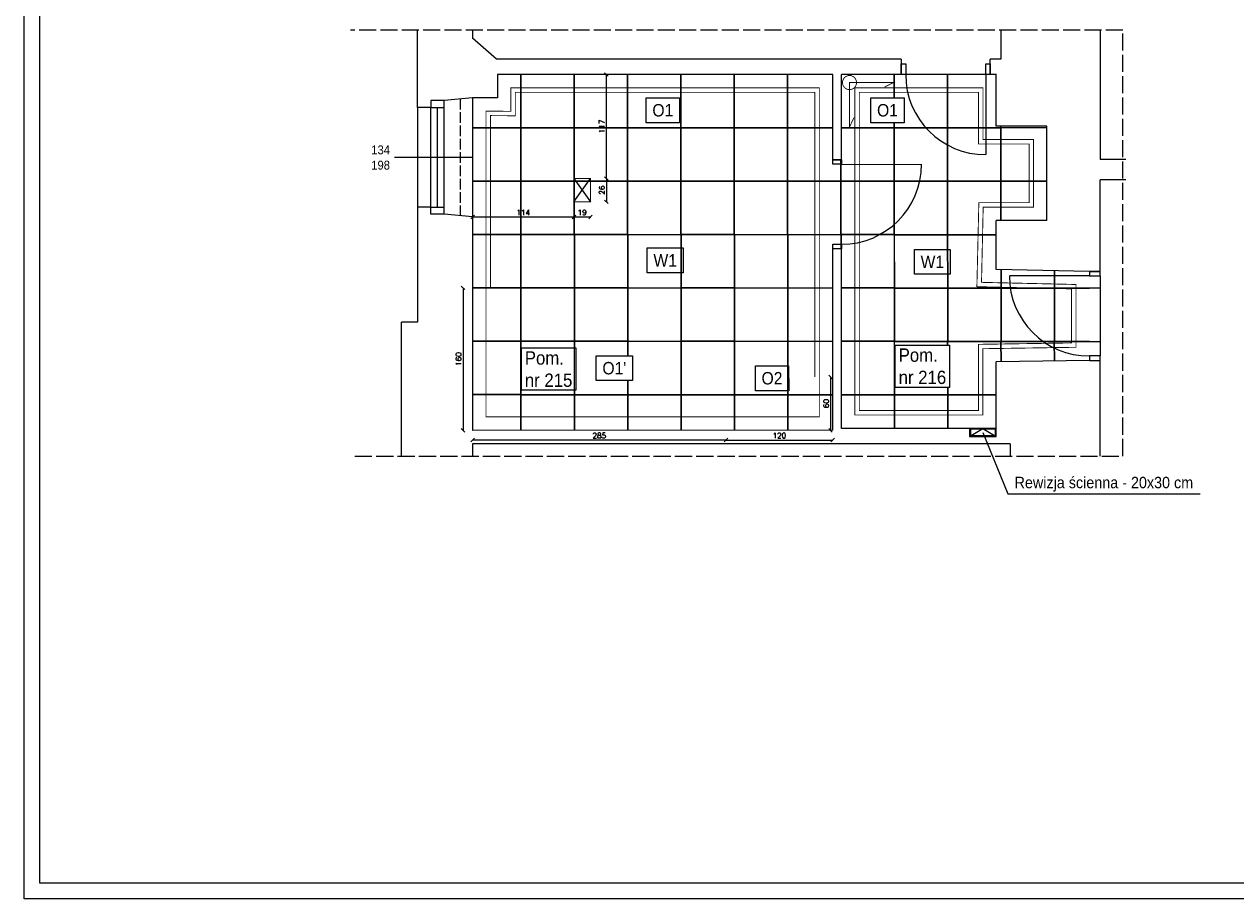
# Model space of a CAD drawing. Header units: centimetres. Extents: x 695802 to 711011, y 25963 to 44188.
# Tile 139 of 157: x 699553 to 700915, y 39277 to 40261. Entities that reach past the tile are written whole.
import ezdxf

# ---------------------------------------------------------------- set-up
doc = ezdxf.new("R2010")
doc.units = ezdxf.units.CM
doc.linetypes.add('ACAD_ISO02W100', pattern=[15, 12, -3])
doc.layers.get('0').update_dxf_attribs({"lineweight": 9})
doc.layers.get('Defpoints').update_dxf_attribs({"lineweight": 9})
doc.layers.add('Obrys powierzchni', color=50, linetype='Continuous', lineweight=9, plot=False)
for name, color, linetype, lineweight in [('Opis', 102, 'Continuous', 9), ('Przekroje', 253, 'Continuous', 20), ('Przekrojowa', 253, 'Continuous', 25), ('S3_drzwi_istniejące', 7, 'Continuous', 0), ('S3_okna', 70, 'Continuous', 9), ('S3_wymiary', 4, 'Continuous', 0), ('Widokowa', 140, 'Continuous', 9), ('Wymiary', 85, 'Continuous', 9)]:
    doc.layers.add(name, color=color, linetype=linetype, lineweight=lineweight)
for name, color, linetype, lineweight, true_color in [('S3_okładzina O1', 7, 'Continuous', 5, 0xe98615), ("S3_okładzina O1'", 7, 'Continuous', 5, 0xe98615), ('S3_okładzina O2', 7, 'Continuous', 5, 0x0cd81d), ('S3_opis pomieszczeń', 7, 'Continuous', 0, 0xb5b5b5), ('S3_urządzenia sanitarne_nowe', 7, 'Continuous', 5, 0xdb691d), ('S3_wykładzian W1', 7, 'Continuous', 5, 0x7f7f7f), ('S3_wykładzina W4', 7, 'Continuous', 5, 0x7f7f7f)]:
    doc.layers.add(name, color=color, linetype=linetype, lineweight=lineweight, true_color=true_color)
doc.styles.add('ARIELCE', font='arial.ttf', dxfattribs={"width": 0.9})
doc.styles.get("Standard").update_dxf_attribs({"font": 'romans.shx'})
doc.linetypes.add('FENCELINE2', pattern='A,6.35,-2.54,[132,ltypeshp.shx,S=2.54,R=0,X=-2.54,Y=0],-2.54,25.4', length=36.83)
doc.linetypes.add('TRACKS', pattern='A,3.81,[130,ltypeshp.shx,S=6.35,R=0,X=0,Y=0],3.81', length=7.62)
doc.dimstyles.new('Copy of ADD-100', dxfattribs={"dimscale": 2, "dimtxt": 3, "dimasz": 2, "dimexe": 0.2, "dimexo": 0.1, "dimgap": 1, "dimtad": 1, "dimdec": 0, "dimdsep": 46, "dimtxsty": 'Standard', "dimblk": 'OBLIQUE', "dimblk1": 'ARCHTICK', "dimblk2": 'ARCHTICK', "dimcen": 0.1, "dimse1": 1, "dimse2": 1, "dimadec": 0, "dimazin": 0, "dimtfac": 1, "dimtdec": 0, "dimtofl": 0, "dimtmove": 0, "dimatfit": 3, "dimldrblk": 'OBLIQUE', "dimfxl": 0.2, "dimtolj": 1, "dimtzin": 0, "dimarcsym": 0})

# ---------------------------------------------------------------- blocks, each defined once
blk = doc.blocks.new('zw$1D16')
at = {"layer": 'Przekroje', "ltscale": 1.6}
for points in [[(0, 0), (-32.2, -3.1), (-47, -3.1), (-47, -10.9), (-62, -10.9)], [(0, -134), (-32.2, -130.9), (-47, -130.9), (-47, -123.1), (-62, -123.1)]]:
    blk.add_lwpolyline(points, dxfattribs=at)
at = {"layer": 'S3_okna'}
for p, q in [((0, 0), (0, -134)), ((-62, -10.9), (-62, -123.1)), ((-47, -10.9), (-32.2, -10.9)), ((-47, -123.1), (-47, -10.9)), ((-39.6, -123.1), (-39.6, -10.9)), ((-32.2, -130.9), (-32.2, -3.1)), ((-47, -123.1), (-32.2, -123.1))]:
    blk.add_line(p, q, dxfattribs=at)
at = {"layer": 'S3_okna', "ltscale": 1.6}
blk.add_line((-124, -67), (0, -67), dxfattribs=at)
at = {"layer": 'S3_okna'}
for points in [[(0, 0), (-32.2, -3.1), (-47, -3.1), (-47, -10.9), (-62, -10.9)], [(0, -134), (-32.2, -130.9), (-47, -130.9), (-47, -123.1), (-62, -123.1)]]:
    blk.add_lwpolyline(points, dxfattribs=at)
blk = doc.blocks.new('zw$7334')
at = {"layer": 'S3_okna', "ltscale": 1.6, "insert": (-30.9, 13.4), "char_height": 10, "width": 42.363, "attachment_point": 3, "rotation": 0.019, "style": 'ARIELCE', "bg_fill": 2}
blk.add_mtext('{\\fArial|b0|i0|c238|p34;134}', dxfattribs=at)
at = {"layer": 'S3_okna', "ltscale": 1.6, "insert": (-30.9, -3.8), "char_height": 10, "width": 42.363, "attachment_point": 3, "rotation": 0.019, "style": 'ARIELCE'}
blk.add_mtext('{\\fArial|b0|i0|c238|p34;198}', dxfattribs=at)
blk = doc.blocks.new('_Oblique')
at = {"color": 0, "linetype": 'ByBlock', "lineweight": -2}
blk.add_line((-0.5, -0.5), (0.5, 0.5), dxfattribs=at)
blk = doc.blocks.new('*D282')
at = {"layer": 'Defpoints', "color": 0, "lineweight": -3, "ltscale": 1.6}
for p in [(700189.5, 40204.1), (700207.4, 40204.1), (700189.6, 40087.2)]:
    blk.add_point(p, dxfattribs=at)
at = {"layer": 'S3_wymiary', "color": 0, "lineweight": -2, "ltscale": 1.6}
blk.add_line((700207.4, 40087.2), (700207.4, 40204.1), dxfattribs=at)
at = {"layer": 'S3_wymiary', "color": 0, "lineweight": -2, "ltscale": 1.6, "xscale": 4, "yscale": 4, "zscale": 4}
for p, rotation in [((700207.4, 40204.1), 90), ((700207.4, 40087.2), 270)]:
    blk.add_blockref('_Oblique', p, dxfattribs=dict(at, rotation=rotation))
at = {"layer": 'S3_wymiary', "color": 0, "ltscale": 1.6, "insert": (700202.4, 40145.7), "char_height": 6, "attachment_point": 5, "rotation": 90}
blk.add_mtext('\\A1;117', dxfattribs=at)
blk = doc.blocks.new('_ArchTick')
at = {"layer": 'Wymiary', "color": 0, "const_width": 0.15}
blk.add_lwpolyline([(-0.5, -0.5), (0.5, 0.5)], dxfattribs=at)
blk = doc.blocks.new('*D283')
at = {"layer": 'Defpoints', "color": 0, "lineweight": -3, "ltscale": 1.6}
for p in [(700189.6, 40087.2), (700189.6, 40061), (700207.4, 40061)]:
    blk.add_point(p, dxfattribs=at)
at = {"layer": 'S3_wymiary', "color": 0, "lineweight": -2, "ltscale": 1.6}
blk.add_line((700207.4, 40087.2), (700207.4, 40061), dxfattribs=at)
at = {"layer": 'S3_wymiary', "color": 0, "lineweight": -2, "ltscale": 1.6, "xscale": 4, "yscale": 4, "zscale": 4}
for p, rotation in [((700207.4, 40087.2), 90), ((700207.4, 40061), 270)]:
    blk.add_blockref('_Oblique', p, dxfattribs=dict(at, rotation=rotation))
at = {"layer": 'S3_wymiary', "color": 0, "ltscale": 1.6, "insert": (700202.4, 40074.1), "char_height": 6, "attachment_point": 5, "rotation": 90}
blk.add_mtext('\\A1;26', dxfattribs=at)
blk = doc.blocks.new('*D284')
at = {"layer": 'Defpoints', "color": 0, "lineweight": -3, "ltscale": 1.6}
for p in [(700170.9, 40061), (700057, 40044), (700170.9, 40043.9)]:
    blk.add_point(p, dxfattribs=at)
at = {"layer": 'S3_wymiary', "color": 0, "lineweight": -2, "ltscale": 1.6}
blk.add_line((700057, 40043.9), (700170.9, 40043.9), dxfattribs=at)
at = {"layer": 'S3_wymiary', "color": 0, "lineweight": -2, "ltscale": 1.6, "xscale": 4, "yscale": 4, "zscale": 4, "rotation": 180}
blk.add_blockref('_Oblique', (700057, 40043.9), dxfattribs=at)
at = {"layer": 'S3_wymiary', "color": 0, "lineweight": -2, "ltscale": 1.6, "xscale": 4, "yscale": 4, "zscale": 4}
blk.add_blockref('_Oblique', (700170.9, 40043.9), dxfattribs=at)
at = {"layer": 'S3_wymiary', "color": 0, "ltscale": 1.6, "insert": (700113.9, 40048.9), "char_height": 6, "attachment_point": 5}
blk.add_mtext('\\A1;114', dxfattribs=at)
blk = doc.blocks.new('*D285')
at = {"layer": 'Defpoints', "color": 0, "lineweight": -3, "ltscale": 1.6}
for p in [(700170.9, 40061), (700189.6, 40061), (700189.6, 40043.9)]:
    blk.add_point(p, dxfattribs=at)
at = {"layer": 'S3_wymiary', "color": 0, "lineweight": -2, "ltscale": 1.6}
blk.add_line((700170.9, 40043.9), (700189.6, 40043.9), dxfattribs=at)
at = {"layer": 'S3_wymiary', "color": 0, "lineweight": -2, "ltscale": 1.6, "xscale": 4, "yscale": 4, "zscale": 4, "rotation": 180}
blk.add_blockref('_Oblique', (700170.9, 40043.9), dxfattribs=at)
at = {"layer": 'S3_wymiary', "color": 0, "lineweight": -2, "ltscale": 1.6, "xscale": 4, "yscale": 4, "zscale": 4}
blk.add_blockref('_Oblique', (700189.6, 40043.9), dxfattribs=at)
at = {"layer": 'S3_wymiary', "color": 0, "ltscale": 1.6, "insert": (700180.2, 40048.9), "char_height": 6, "attachment_point": 5}
blk.add_mtext('\\A1;19', dxfattribs=at)
blk = doc.blocks.new('zw$E7F9')
at = {"layer": 'S3_urządzenia sanitarne_nowe', "ltscale": 1.6, "const_width": 1}
blk.add_lwpolyline([(-39.2, 7.6), (-49.9, 3.2), (0, 0), (3.2, 49.9), (-2.5, 39.9)], dxfattribs=at)
for points in [[(0.8, 8.1, 1.000401), (-0.6, -7.8)], [(0.4, 8.1, -1.000401), (-0.6, -7.8)]]:
    blk.add_lwpolyline(points, format="xyb", dxfattribs=at)
blk = doc.blocks.new('*D319')
at = {"layer": 'Defpoints', "color": 0, "lineweight": -3, "ltscale": 1.6}
for p in [(700342, 39819.1), (700462, 39793.1), (700462, 39787.6)]:
    blk.add_point(p, dxfattribs=at)
at = {"layer": 'S3_wymiary', "color": 0, "lineweight": -2, "ltscale": 1.6}
blk.add_line((700342, 39793.1), (700462, 39793.1), dxfattribs=at)
at = {"layer": 'S3_wymiary', "color": 0, "lineweight": -2, "ltscale": 1.6, "xscale": 4, "yscale": 4, "zscale": 4, "rotation": 180}
blk.add_blockref('_Oblique', (700342, 39793.1), dxfattribs=at)
at = {"layer": 'S3_wymiary', "color": 0, "lineweight": -2, "ltscale": 1.6, "xscale": 4, "yscale": 4, "zscale": 4}
blk.add_blockref('_Oblique', (700462, 39793.1), dxfattribs=at)
at = {"layer": 'S3_wymiary', "color": 0, "ltscale": 1.6, "insert": (700402, 39798.1), "char_height": 6, "attachment_point": 5}
blk.add_mtext('\\A1;120', dxfattribs=at)
blk = doc.blocks.new('*D320')
at = {"layer": 'Defpoints', "color": 0, "lineweight": -3, "ltscale": 1.6}
for p in [(700447, 39864.1), (700459.6, 39804.1), (700462, 39804.1)]:
    blk.add_point(p, dxfattribs=at)
at = {"layer": 'S3_wymiary', "color": 0, "lineweight": -2, "ltscale": 1.6}
blk.add_line((700459.6, 39864.1), (700459.6, 39804.1), dxfattribs=at)
at = {"layer": 'S3_wymiary', "color": 0, "lineweight": -2, "ltscale": 1.6, "xscale": 4, "yscale": 4, "zscale": 4}
for p, rotation in [((700459.6, 39864.1), 90), ((700459.6, 39804.1), 270)]:
    blk.add_blockref('_Oblique', p, dxfattribs=dict(at, rotation=rotation))
at = {"layer": 'S3_wymiary', "color": 0, "ltscale": 1.6, "insert": (700454.6, 39834.1), "char_height": 6, "attachment_point": 5, "rotation": 90}
blk.add_mtext('\\A1;60', dxfattribs=at)
blk = doc.blocks.new('*D346')
at = {"layer": 'Defpoints', "color": 0, "lineweight": -3, "ltscale": 1.6}
for p in [(700057, 39964.2), (700046.2, 39804), (700057, 39804)]:
    blk.add_point(p, dxfattribs=at)
at = {"layer": 'S3_wymiary', "color": 0, "lineweight": -2, "ltscale": 1.6}
blk.add_line((700046.2, 39964.2), (700046.2, 39804), dxfattribs=at)
at = {"layer": 'S3_wymiary', "color": 0, "lineweight": -2, "ltscale": 1.6, "xscale": 4, "yscale": 4, "zscale": 4}
for p, rotation in [((700046.2, 39964.2), 90), ((700046.2, 39804), 270)]:
    blk.add_blockref('_Oblique', p, dxfattribs=dict(at, rotation=rotation))
at = {"layer": 'S3_wymiary', "color": 0, "ltscale": 1.6, "insert": (700041.2, 39884.1), "char_height": 6, "attachment_point": 5, "rotation": 90}
blk.add_mtext('\\A1;160', dxfattribs=at)
blk = doc.blocks.new('*D368')
at = {"layer": 'Defpoints', "color": 0, "lineweight": -3, "ltscale": 1.6}
for p in [(700342, 39819.1), (700057, 39804), (700057, 39793.1)]:
    blk.add_point(p, dxfattribs=at)
at = {"layer": 'S3_wymiary', "color": 0, "lineweight": -2, "ltscale": 1.6}
blk.add_line((700342, 39793.1), (700057, 39793.1), dxfattribs=at)
at = {"layer": 'S3_wymiary', "color": 0, "lineweight": -2, "ltscale": 1.6, "xscale": 4, "yscale": 4, "zscale": 4, "rotation": 180}
blk.add_blockref('_Oblique', (700057, 39793.1), dxfattribs=at)
at = {"layer": 'S3_wymiary', "color": 0, "lineweight": -2, "ltscale": 1.6, "xscale": 4, "yscale": 4, "zscale": 4}
blk.add_blockref('_Oblique', (700342, 39793.1), dxfattribs=at)
at = {"layer": 'S3_wymiary', "color": 0, "lineweight": -3, "ltscale": 1.6, "insert": (700199.5, 39798.1), "char_height": 6, "attachment_point": 5}
blk.add_mtext('\\A1;285', dxfattribs=at)

msp = doc.modelspace()

# ---------------------------------------------------------------- linework, layer by layer
at = {"layer": 'Przekrojowa', "ltscale": 1.6}
for p, q in [((699995, 40167.1), (699995, 40253.9)), ((700057, 40253.9), (700057, 40245)), ((700083.7, 40221.3), (700057, 40245)), ((700651.2, 40253.9), (700651.2, 40221.3)), ((700762.7, 40253.9), (700762.7, 40108.6)), ((700539, 40221.3), (700083.7, 40221.3)), ((700539, 40221.3), (700539.1, 40204)), ((700651.2, 40221.3), (700639.1, 40221.3)), ((700639.1, 40204), (700639.1, 40221.3)), ((700085, 40204), (700085, 40177.8)), ((700462, 40204), (700085, 40204)), ((700462, 40108.3), (700462, 40204)), ((700539.1, 40204), (700472, 40204)), ((700472, 40108.2), (700472, 40204)), ((700646.1, 40204), (700639.1, 40204)), ((700646, 40146), (700646, 40204)), ((700085, 40177.8), (700057, 40178)), ((700703, 40146), (700646, 40146)), ((700703, 40040), (700703, 40146)), ((700472, 40108.2), (700462, 40108.3)), ((700791.8, 40108.6), (700762.7, 40108.6)), ((700762.7, 39982.6), (700762.7, 40085.6)), ((700791.8, 40085.6), (700762.7, 40085.6)), ((699995, 40054.9), (699995, 39925.5)), ((700057, 40044), (700057, 39804)), ((700646, 39985), (700646, 40040)), ((700703, 40040), (700646, 40040)), ((700462, 39804.1), (700462, 40008.2)), ((700472, 40008.1), (700462, 40008.2)), ((700472, 39806.2), (700472, 40008.1)), ((700750.7, 39982.6), (700646, 39985)), ((700750.7, 39982.6), (700762.7, 39982.6)), ((699995, 39925.5), (699977, 39925.5)), ((699977, 39775.1), (699977, 39925.5)), ((700750.8, 39882.6), (700646, 39881)), ((700646, 39806.2), (700646, 39881)), ((700750.8, 39882.6), (700762.8, 39882.6)), ((700762.8, 39775.1), (700762.7, 39882.6)), ((700462, 39804.1), (700057, 39804)), ((700646, 39806.2), (700472, 39806.2)), ((700616, 39797.1), (700631, 39806.2)), ((700631, 39806.2), (700646, 39797.1)), ((700631, 39801.5), (700659.1, 39732.6)), ((700661.8, 39789), (700057, 39788.8)), ((700057, 39788.8), (700057, 39775.1)), ((700661.8, 39789), (700661.8, 39775.1)), ((700659.1, 39732.6), (700875.5, 39732.6))]:
    msp.add_line(p, q, dxfattribs=at)
for points in [[(700616, 39806.2), (700616, 39797.1), (700646, 39797.1), (700646, 39806.2)], [(700617, 39805.2), (700617, 39798.1), (700645, 39798.1), (700645, 39805.2)]]:
    msp.add_lwpolyline(points, close=True, dxfattribs=at)
at = {"layer": 'S3_drzwi_istniejące'}
for p, q in [((700634.1, 40204), (700634.1, 40114)), ((700472, 40103.2), (700562, 40103.1)), ((700750.7, 39977.6), (700660.7, 39977.6))]:
    msp.add_line(p, q, dxfattribs=at)
for points in [[(700539.1, 40216), (700544.1, 40216), (700544.1, 40204), (700539.1, 40204)], [(700634.1, 40216), (700639.1, 40216), (700639.1, 40204), (700634.1, 40204)], [(700462, 40103.2), (700462, 40108.2), (700472, 40108.2), (700472, 40103.2)], [(700462, 40008.2), (700462, 40013.2), (700471.9, 40013.2), (700471.9, 40008.2)], [(700762.7, 39977.6), (700762.7, 39982.6), (700750.7, 39982.6), (700750.7, 39977.6)], [(700762.8, 39882.6), (700762.8, 39887.6), (700750.8, 39887.6), (700750.8, 39882.6)]]:
    msp.add_lwpolyline(points, close=True, dxfattribs=at)
for centre, start, end in [((700634.1, 40204), 180.0009, 270.0009), ((700472, 40103.2), 269.9572, 359.9572), ((700750.7, 39977.6), 180.0446, 270.0446)]:
    msp.add_arc(centre, 90, start, end, dxfattribs=at)
at = {"layer": 'S3_okna', "linetype": 'ACAD_ISO02W100'}
msp.add_line((700043, 40176.7), (700043, 40045.4), dxfattribs=at)
at = {"layer": 'S3_okładzina O2', "linetype": 'TRACKS', "ltscale": 0.5, "const_width": 1}
msp.add_lwpolyline([(700447, 39864.1), (700447, 39819.1), (700342, 39819.1)], dxfattribs=at)
at = {"layer": 'S3_wykładzian W1', "ltscale": 1.6}
for p, q in [((700111.3, 40204.1), (700090, 40204.1)), ((700591.3, 40204), (700591.3, 40204)), ((700591.3, 40204), (700591.3, 40204)), ((700762.7, 39977.6), (700762.7, 39887.6))]:
    msp.add_line(p, q, dxfattribs=at)
for points in [[(700057, 40144.2), (700111.3, 40144.2), (700111.3, 40204.2), (700111.1, 40204.2)], [(700461.3, 40204.1), (700411.3, 40204), (700411.3, 40144), (700461.3, 40144.1)], [(700472, 40144.1), (700531.3, 40144.1), (700531.3, 40204.1)], [(700472, 40144), (700472, 40144), (700472, 40204), (700472, 40204)], [(700645.4, 40204), (700591.3, 40204), (700591.3, 40144), (700651.3, 40144), (700651.3, 40146.1)], [(700057, 40084.2), (700111.3, 40084.2), (700111.3, 40144.2), (700057, 40144.2)], [(700461.3, 40144.1), (700411.3, 40144), (700411.3, 40084), (700471.3, 40084.1), (700471.3, 40108.2)], [(700471.3, 40108.2), (700471.3, 40084.1), (700531.3, 40084.1), (700531.3, 40144.1), (700472, 40144.1)], [(700702.3, 40144), (700651.3, 40144), (700651.3, 40084), (700703, 40084)], [(700057, 40024.2), (700111.4, 40024.2), (700111.3, 40084.2), (700057, 40084.2)], [(700651.3, 40040.1), (700651.3, 40084), (700591.3, 40084), (700591.3, 40024), (700646, 40024)], [(700703, 40084), (700651.3, 40084), (700651.3, 40040.1)], [(700057, 39964.2), (700111.4, 39964.2), (700111.4, 40024.2), (700057, 40024.2)], [(700471.4, 40008.1), (700471.4, 40024.1), (700411.4, 40024), (700411.4, 39964), (700462, 39964.1)], [(700472, 39964.1), (700531.4, 39964.1), (700531.4, 40024.1), (700471.4, 40024.1), (700471.4, 40008.1)], [(700646, 40024), (700591.3, 40024), (700591.4, 39964), (700651.4, 39964), (700651.4, 39984.9)], [(700651.4, 39984.9), (700651.4, 39964), (700711.4, 39964), (700711.4, 39983.5)], [(700711.4, 39983.5), (700711.4, 39964), (700750.7, 39964)], [(700057, 39904.2), (700111.4, 39904.2), (700111.4, 39964.2), (700057, 39964.2)], [(700462, 39964.1), (700411.4, 39964), (700411.4, 39904), (700462, 39904.1)], [(700471.4, 39964.1), (700471.4, 39964.1)], [(700472, 39904.1), (700531.4, 39904.1), (700531.4, 39964.1), (700472, 39964.1)], [(700762.7, 39964), (700711.4, 39964), (700711.4, 39904), (700762.7, 39904)], [(700462, 39904.1), (700411.4, 39904), (700411.4, 39844), (700462, 39844.1)], [(700471.4, 39904.1), (700471.4, 39904.1)], [(700471.4, 39904.1), (700471.4, 39904.1)], [(700472, 39844.1), (700531.4, 39844.1), (700531.4, 39904.1), (700472, 39904.1)], [(700651.4, 39881.1), (700651.3, 39904), (700591.3, 39904), (700591.4, 39844), (700646, 39844)], [(700711.4, 39882.1), (700711.3, 39904), (700651.3, 39904), (700651.4, 39881.1)], [(700750.7, 39904), (700711.3, 39904), (700711.4, 39882.1)], [(700231.4, 39804.2), (700231.4, 39844.1), (700171.4, 39844.1), (700171.4, 39804.2)], [(700291.4, 39804.2), (700291.4, 39844.1), (700231.4, 39844), (700231.4, 39804.2)], [(700351.4, 39804.2), (700351.4, 39844.1), (700291.4, 39844.1), (700291.4, 39804.2)], [(700411.4, 39804.2), (700411.4, 39844.1), (700351.4, 39844), (700351.4, 39804.2)], [(700462, 39844.1), (700411.4, 39844), (700411.4, 39804.2)], [(700531.4, 39806.2), (700531.4, 39844.1), (700472, 39844.1)], [(700591.4, 39806.2), (700591.4, 39844), (700531.4, 39844), (700531.4, 39806.2)], [(700646, 39844), (700591.4, 39844), (700591.4, 39806.2)]]:
    msp.add_lwpolyline(points, dxfattribs=at)
for points in [[(700111.3, 40144.1), (700171.3, 40144.1), (700171.3, 40204.1), (700111.3, 40204.1)], [(700171.3, 40144.1), (700231.3, 40144.1), (700231.3, 40204.1), (700171.3, 40204.1)], [(700231.3, 40144), (700291.3, 40144.1), (700291.3, 40204.1), (700231.3, 40204)], [(700291.3, 40144.1), (700351.3, 40144.1), (700351.3, 40204.1), (700291.3, 40204.1)], [(700351.3, 40144), (700411.3, 40144.1), (700411.3, 40204.1), (700351.3, 40204)], [(700531.3, 40144), (700591.3, 40144), (700591.3, 40204), (700531.3, 40204)], [(700111.3, 40084.1), (700171.3, 40084.1), (700171.3, 40144.1), (700111.3, 40144.1)], [(700171.3, 40084.1), (700231.3, 40084.1), (700231.3, 40144.1), (700171.3, 40144.1)], [(700231.3, 40084), (700291.3, 40084.1), (700291.3, 40144.1), (700231.3, 40144)], [(700291.3, 40084.1), (700351.3, 40084.1), (700351.3, 40144.1), (700291.3, 40144.1)], [(700351.3, 40084), (700411.3, 40084.1), (700411.3, 40144.1), (700351.3, 40144)], [(700531.3, 40084), (700591.3, 40084), (700591.3, 40144), (700531.3, 40144)], [(700591.3, 40084), (700651.3, 40084), (700651.3, 40144), (700591.3, 40144)], [(700111.3, 40024.1), (700171.3, 40024.1), (700171.3, 40084.1), (700111.3, 40084.1)], [(700171.3, 40024.1), (700231.3, 40024.1), (700231.3, 40084.1), (700171.3, 40084.1)], [(700231.3, 40024), (700291.3, 40024.1), (700291.3, 40084.1), (700231.3, 40084)], [(700291.3, 40024.1), (700351.3, 40024.1), (700351.3, 40084.1), (700291.3, 40084.1)], [(700351.3, 40024), (700411.3, 40024.1), (700411.3, 40084.1), (700351.3, 40084)], [(700411.3, 40024), (700471.3, 40024.1), (700471.3, 40084.1), (700411.3, 40084)], [(700471.3, 40024.1), (700531.3, 40024.1), (700531.3, 40084.1), (700471.3, 40084.1)], [(700531.3, 40024), (700591.3, 40024), (700591.3, 40084), (700531.3, 40084)], [(700111.4, 39964.1), (700171.4, 39964.1), (700171.4, 40024.1), (700111.4, 40024.1)], [(700171.4, 39964.1), (700231.4, 39964.1), (700231.4, 40024.1), (700171.4, 40024.1)], [(700231.4, 39964), (700291.4, 39964.1), (700291.4, 40024.1), (700231.4, 40024)], [(700291.4, 39964.1), (700351.4, 39964.1), (700351.4, 40024.1), (700291.4, 40024.1)], [(700351.4, 39964), (700411.4, 39964.1), (700411.4, 40024.1), (700351.4, 40024)], [(700531.4, 39964), (700591.4, 39964), (700591.3, 40024), (700531.3, 40024)], [(700111.4, 39904.1), (700171.4, 39904.1), (700171.4, 39964.1), (700111.4, 39964.1)], [(700171.4, 39904.1), (700231.4, 39904.1), (700231.4, 39964.1), (700171.4, 39964.1)], [(700231.4, 39904), (700291.4, 39904.1), (700291.4, 39964.1), (700231.4, 39964)], [(700291.4, 39904.1), (700351.4, 39904.1), (700351.4, 39964.1), (700291.4, 39964.1)], [(700351.4, 39904), (700411.4, 39904.1), (700411.4, 39964.1), (700351.4, 39964)], [(700531.4, 39904), (700591.4, 39904), (700591.4, 39964), (700531.4, 39964)], [(700591.4, 39904), (700651.4, 39904), (700651.4, 39964), (700591.4, 39964)], [(700651.4, 39904), (700711.4, 39904), (700711.4, 39964), (700651.4, 39964)], [(700171.4, 39844.1), (700231.4, 39844.1), (700231.4, 39904.1), (700171.4, 39904.1)], [(700231.4, 39844), (700291.4, 39844.1), (700291.4, 39904.1), (700231.4, 39904)], [(700291.4, 39844.1), (700351.4, 39844.1), (700351.4, 39904.1), (700291.4, 39904.1)], [(700351.4, 39844), (700411.4, 39844.1), (700411.4, 39904.1), (700351.4, 39904)], [(700531.4, 39844), (700591.4, 39844), (700591.3, 39904), (700531.3, 39904)]]:
    msp.add_lwpolyline(points, close=True, dxfattribs=at)
at = {"layer": 'S3_wymiary', "ltscale": 1.6}
for p, q in [((700170.9, 40061), (700189.6, 40087.2)), ((700170.9, 40087.2), (700189.6, 40061))]:
    msp.add_line(p, q, dxfattribs=at)
at = {"layer": 'S3_wymiary', "ltscale": 1.6, "const_width": 1}
msp.add_lwpolyline([(700170.9, 40087.2), (700189.6, 40087.2), (700189.6, 40061), (700170.9, 40061), (700170.9, 40087.2)], close=True, dxfattribs=at)

# ---------------------------------------------------------------- block references
at = {"layer": 'S3_okna', "rotation": 0.0009042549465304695}
msp.add_blockref('zw$1D16', (700057, 40178), dxfattribs=at)

# ---------------------------------------------------------------- texts
at = {"layer": 'Opis', "insert": (700666.6, 39751.8), "char_height": 14, "width": 724.063, "attachment_point": 1, "rotation": 359.981, "style": 'ARIELCE'}
msp.add_mtext('\\pxsm1,ql;{\\fArial|b0|i0|c238|p34;\\H0.916668x;Rewizja ścienna - 20x30 cm}', dxfattribs=at)
at = {"layer": 'S3_okładzina O2', "insert": (700382, 39869.6), "char_height": 14, "width": 1.231015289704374e-11, "attachment_point": 1, "rotation": 0.019, "style": 'ARIELCE', "bg_fill": 16}
msp.add_mtext('\\pxqc;{\\fArial|b0|i0|c238|p34;O2}', dxfattribs=at)
at = {"layer": 'S3_wykładzian W1', "ltscale": 1.6, "char_height": 14, "width": 1.231015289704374e-11, "attachment_point": 1, "rotation": 0.019, "style": 'ARIELCE', "bg_fill": 16}
for insert in [(700260.4, 40002.1), (700560.9, 40000.5)]:
    msp.add_mtext('\\pxqc;{\\fArial|b0|i0|c238|p34;W1}', dxfattribs=dict(at, insert=insert))

# ---------------------------------------------------------------- dimensions: what is measured, and where the dimension line sits
at = {"layer": 'S3_wymiary', "ltscale": 1.6}
for base, p1, p2, picture, middle in [((700207.4, 40204.1), (700189.6, 40087.2), (700189.5, 40204.1), '*D282', (700202.4, 40145.7)), ((700046.2, 39804), (700057, 39964.2), (700057, 39804), '*D346', (700041.2, 39884.1)), ((700459.6, 39804.1), (700447, 39864.1), (700462, 39804.1), '*D320', (700454.6, 39834.1))]:
    dim = msp.add_linear_dim(base=base, p1=p1, p2=p2, angle=90, dimstyle='Copy of ADD-100', dxfattribs=at)
    dim.commit()
    dim.dimension.update_dxf_attribs({"geometry": picture, "text_midpoint": middle})
dim = msp.add_linear_dim(base=(700207.4, 40061), p1=(700189.6, 40087.2), p2=(700189.6, 40061), angle=90, dimstyle='Copy of ADD-100', override={"dimtmove": 1}, dxfattribs=at)
dim.commit()
dim.dimension.update_dxf_attribs({"geometry": '*D283', "text_midpoint": (700202.4, 40074.1)})
for base, p1, p2, picture, middle in [((700170.9, 40043.9), (700057, 40044), (700170.9, 40061), '*D284', (700113.9, 40048.9)), ((700462, 39793.1), (700342, 39819.1), (700462, 39787.6), '*D319', (700402, 39798.1))]:
    dim = msp.add_linear_dim(base=base, p1=p1, p2=p2, dimstyle='Copy of ADD-100', dxfattribs=at)
    dim.commit()
    dim.dimension.update_dxf_attribs({"geometry": picture, "text_midpoint": middle})
dim = msp.add_linear_dim(base=(700189.6, 40043.9), p1=(700170.9, 40061), p2=(700189.6, 40061), dimstyle='Copy of ADD-100', override={"dimtmove": 1}, dxfattribs=at)
dim.commit()
dim.dimension.update_dxf_attribs({"geometry": '*D285', "text_midpoint": (700180.2, 40048.9)})

# ---------------------------------------------------------------- next in the draw order: block references
at = {"layer": 'S3_okna', "rotation": 0.0009042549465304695}
msp.add_blockref('zw$7334', (699994.9, 40111), dxfattribs=at)

# ---------------------------------------------------------------- next in the draw order: linework, layer by layer
at = {"layer": 'Obrys powierzchni', "ltscale": 1.6}
for points in [[(699552.6, 40762.3), (701652.6, 40762.3), (701652.6, 39277.3), (699552.6, 39277.3)], [(699570.1, 40744.8), (701635.1, 40744.8), (701635.1, 39294.8), (699570.1, 39294.8)]]:
    msp.add_lwpolyline(points, close=True, dxfattribs=at)
at = {"layer": 'Widokowa', "linetype": 'ACAD_ISO02W100', "ltscale": 1.6}
msp.add_lwpolyline([(699924.6, 39775.1), (700788.5, 39775.1), (700788.5, 40253.9), (699919.8, 40253.9)], dxfattribs=at)

# ---------------------------------------------------------------- next in the draw order: texts
at = {"layer": 'S3_opis pomieszczeń', "char_height": 7.5, "attachment_point": 1, "style": 'ARIELCE', "bg_fill": 18}
for s, insert in [('{\\fArial|b0|i0|c238|p34;\\H2x;Pom.\\Pnr 215}', (700115.7, 39892.9)), ('{\\fArial|b0|i0|c238|p34;\\H2x;Pom.\\Pnr 216}', (700536.2, 39896.1))]:
    msp.add_mtext(s, dxfattribs=dict(at, insert=insert))

# ---------------------------------------------------------------- next in the draw order: linework, layer by layer
at = {"layer": 'S3_okładzina O1', "linetype": 'FENCELINE2', "ltscale": 0.7, "const_width": 1}
msp.add_lwpolyline([(700072, 39964), (700072, 40162.9), (700100, 40162.7), (700100, 40189), (700447, 40189), (700447, 39864.1)], dxfattribs=at)
msp.add_lwpolyline([(700487, 40189), (700631.1, 40189), (700631.1, 40131), (700688, 40131), (700688, 40055), (700631.3, 40055), (700629.4, 39970.4), (700735.7, 39968), (700735.7, 39897.4), (700631, 39895.8), (700631, 39821.2), (700487, 39821.2)], close=True, dxfattribs=at)
at = {"layer": "S3_okładzina O1'", "linetype": 'FENCELINE2', "ltscale": 0.7, "const_width": 1}
msp.add_lwpolyline([(700342, 39819.1), (700072, 39819.1), (700072, 39964)], dxfattribs=at)
at = {"layer": 'S3_wykładzian W1', "ltscale": 1.6}
for points in [[(700057, 39844.2), (700111.4, 39844.2), (700111.4, 39904.2), (700057, 39904.2)], [(700111.4, 39804.2), (700111.4, 39844.2), (700057, 39844.2)], [(700171.4, 39804.2), (700171.4, 39844.1), (700111.4, 39844.1), (700111.4, 39804.2)]]:
    msp.add_lwpolyline(points, dxfattribs=at)
msp.add_lwpolyline([(700111.4, 39844.1), (700171.4, 39844.1), (700171.4, 39904.1), (700111.4, 39904.1)], close=True, dxfattribs=at)

# ---------------------------------------------------------------- next in the draw order: dimensions: what is measured, and where the dimension line sits
at = {"layer": 'S3_wymiary', "lineweight": -3, "ltscale": 1.6}
dim = msp.add_linear_dim(base=(700057, 39793.1), p1=(700342, 39819.1), p2=(700057, 39804), dimstyle='Copy of ADD-100', override={"dimtmove": 1}, dxfattribs=at)
dim.commit()
dim.dimension.update_dxf_attribs({"geometry": '*D368', "text_midpoint": (700199.5, 39798.1)})

# ---------------------------------------------------------------- next in the draw order: texts
at = {"layer": 'S3_okładzina O1', "ltscale": 2, "char_height": 14, "width": 1.231015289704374e-11, "attachment_point": 1, "rotation": 0.019, "style": 'ARIELCE', "bg_fill": 18}
for insert in [(700259.2, 40170.9), (700511.9, 40170.9)]:
    msp.add_mtext('\\pxqc;{\\fArial|b0|i0|c238|p34;O1}', dxfattribs=dict(at, insert=insert))

# ---------------------------------------------------------------- next in the draw order: linework, layer by layer
at = {"layer": 'S3_okładzina O1', "ltscale": 0.7, "const_width": 1}
msp.add_lwpolyline([(700077, 39964), (700077, 40157.9), (700105, 40157.7), (700105, 40184), (700442, 40184), (700442, 39864.1)], dxfattribs=at)
msp.add_lwpolyline([(700492, 40184), (700626.1, 40184), (700626.1, 40126), (700683, 40126), (700683, 40060), (700626.4, 40060), (700624.2, 39965.5), (700730.7, 39963.1), (700730.7, 39902.3), (700626, 39900.7), (700626, 39826.2), (700492, 39826.2)], close=True, dxfattribs=at)

# ---------------------------------------------------------------- next in the draw order: block references
at = {"layer": 'S3_wykładzina W4', "ltscale": 1.6, "rotation": 183.6947442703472}
msp.add_blockref('zw$E7F9', (700480.9, 40195.2), dxfattribs=at)

# ---------------------------------------------------------------- next in the draw order: texts
at = {"layer": "S3_okładzina O1'", "ltscale": 2, "insert": (700203, 39880.9), "char_height": 14, "width": 1.231015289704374e-11, "attachment_point": 1, "rotation": 0.019, "style": 'ARIELCE', "bg_fill": 18}
msp.add_mtext("\\pxqc;{\\fArial|b0|i0|c238|p34;O1'}", dxfattribs=at)

doc.saveas('drawing.dxf')
